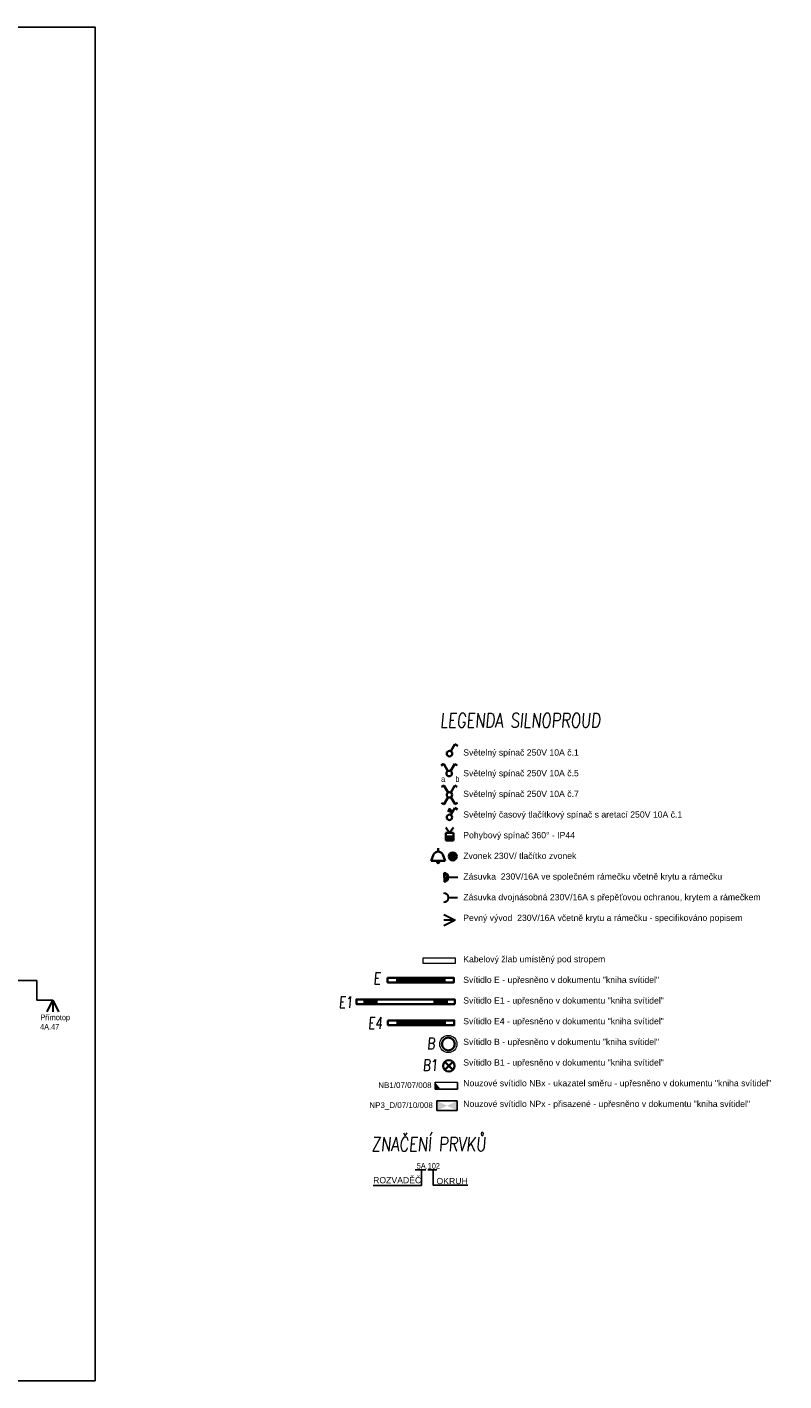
# Model space of a CAD drawing. Header units: millimetres. Extents: x 373037 to 693665, y 214892 to 273272.
# Tile 8 of 56: x 398426 to 411664, y 249592 to 273272. Entities that reach past the tile are written whole.
import ezdxf
from ezdxf.enums import TextEntityAlignment as Align

# ---------------------------------------------------------------- set-up
doc = ezdxf.new("R2010")
doc.units = ezdxf.units.MM
doc.header["$LTSCALE"] = 100
doc.layers.get('0').update_dxf_attribs({"linetype": 'CONTINUOUS'})
for name, color, linetype, lineweight in [('2DE_OBL', 91, 'CONTINUOUS', 35), ('2DE_OBL_L1', 91, 'CONTINUOUS', 35), ('CAT_SLN-OSV_POPIS', 7, 'CONTINUOUS', 30), ('CP_DETAL', 33, 'CONTINUOUS', 18), ('E_NOUZOVÉ+PP OSVĚTLENÍ', 60, 'CONTINUOUS', 25), ('E_VEDENÍ SILNOPROUD', 50, 'CONTINUOUS', 25), ('E_VYPINACE', 170, 'CONTINUOUS', 35), ('E_ZÁSUVKY POPIS', 111, 'CONTINUOUS', 30), ('E_ZÁSUVKY-DVOJITE', 7, 'CONTINUOUS', 30), ('E_ŽLABY', 40, 'CONTINUOUS', 15), ('JEDNODUCHÁ ZÁSUVKA', 1, 'CONTINUOUS', 200), ('U1 LIGHTING', 10, 'CONTINUOUS', 35)]:
    doc.layers.add(name, color=color, linetype=linetype, lineweight=lineweight)
for name, color, linetype in [('BEZPECNOSTNE SVETLA', 80, 'CONTINUOUS'), ('E_LEGENDA SILNOPROUD', 252, 'CONTINUOUS'), ('E_RÁM', 253, 'CONTINUOUS'), ('GC3_MEP_E_LV_SECURITY LIGHT', 80, 'CONTINUOUS'), ('PIKTOGRAMY', 210, 'CONTINUOUS'), ('PRIPOJKA 230V', 1, 'CONTINUOUS'), ('ŽLAB', 7, 'CONTINUOUS')]:
    doc.layers.add(name, color=color, linetype=linetype)
doc.styles.add('ARIAL', font='arial.ttf')
doc.styles.add('CP_ATTR', font='ROMANS.SHX')
doc.styles.add('CS-ROMANS', font='romans.shx', dxfattribs={"width": 0.75, "oblique": 5})
doc.styles.get("Standard").update_dxf_attribs({"font": 'arial.ttf'})
doc.styles.add('V+P_01_B3_E_FP_001$0$BLOCK', font='romans.shx', dxfattribs={"width": 0.8})

# ---------------------------------------------------------------- blocks, each defined once
blk = doc.blocks.new('*U28', base_point=(57391, -22719))
at = {"lineweight": 30, "ltscale": 0.1}
for p, q in [((57291, -22519), (57391, -22719)), ((57391, -22719), (57391, -22519)), ((57391, -22719), (57491, -22519))]:
    blk.add_line(p, q, dxfattribs=at)
blk = doc.blocks.new('pripojka 230V')
at = {"layer": 'PRIPOJKA 230V', "color": 1, "xscale": -1}
blk.add_blockref('*U28', (0, -2, -40), dxfattribs=at)
blk = doc.blocks.new('*U30')
at = {"color": 0, "linetype": 'ByBlock'}
for p, q in [((24, 249.57), (96, 374.28)), ((96, 374.28), (143.56, 346.82))]:
    blk.add_line(p, q, dxfattribs=at)
blk.add_circle((0, 208), 48, dxfattribs=at)
blk = doc.blocks.new('prepinas-svetel-jednoduchy')
at = {"layer": 'E_VYPINACE', "rotation": 89.99999999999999}
blk.add_blockref('*U30', (208, 2), dxfattribs=at)
blk = doc.blocks.new('*U26')
at = {"color": 0, "linetype": 'ByBlock'}
for p, q in [((-96, 374.28), (-137.57, 350.28)), ((-24, 249.57), (-96, 374.28)), ((24, 249.57), (96, 374.28)), ((96, 374.28), (137.57, 350.28))]:
    blk.add_line(p, q, dxfattribs=at)
blk.add_circle((0, 208), 48, dxfattribs=at)
blk = doc.blocks.new('prepinac-dvojity-svetelny')
at = {"layer": 'E_VYPINACE'}
blk.add_blockref('*U26', (-1, -183), dxfattribs=at)
at = {"layer": 'CAT_SLN-OSV_POPIS', "width": 0.8}
for s, p in [('a', (-142, -122)), ('b', (108, -122))]:
    blk.add_text(s, height=100, dxfattribs=at).set_placement(p)
blk = doc.blocks.new('*U24')
at = {"color": 0, "linetype": 'ByBlock'}
for p, q in [((24, 249.57), (96, 374.28)), ((96, 374.28), (143.56, 346.82))]:
    blk.add_line(p, q, dxfattribs=at)
blk.add_circle((0, 208), 48, dxfattribs=at)
blk = doc.blocks.new('tlacitko_prepinac_svetla')
at = {"layer": 'E_VYPINACE'}
for points in [[(16875, 8774), (16940, 8744)], [(16888, 8798), (16951, 8769)], [(16930, 8722), (16960, 8787)]]:
    blk.add_lwpolyline(points, dxfattribs=at)
at = {"layer": 'E_VYPINACE', "rotation": 180}
blk.add_blockref('*U24', (16937, 9090), dxfattribs=at)
blk = doc.blocks.new('*U32', base_point=(28429, 5840))
at = {"linetype": 'ByBlock'}
blk.add_hatch(color=0, dxfattribs=at).paths.add_polyline_path([(28362, 5840), (28497, 5840), (28497, 5772), (28362, 5772)])
at = {"color": 0, "linetype": 'ByBlock'}
for p, q in [((28429, 5907), (28362, 5997)), ((28429, 5907), (28497, 5997)), ((28362, 5907), (28497, 5907)), ((28362, 5772), (28362, 5907)), ((28362, 5840), (28497, 5840)), ((28497, 5772), (28362, 5772)), ((28497, 5907), (28497, 5772))]:
    blk.add_line(p, q, dxfattribs=at)
blk = doc.blocks.new('pohybove-cidlo-svetla')
at = {"layer": 'E_VYPINACE', "rotation": 180}
blk.add_blockref('*U32', (-1, 30), dxfattribs=at)
blk = doc.blocks.new('A$C3423193F')
at = {"color": 1, "linetype": 'ByBlock'}
for p, q in [((80, 240), (0, 240)), ((80, 240), (160, 240)), ((80, 160), (80, 0))]:
    blk.add_line(p, q, dxfattribs=at)
for radius in [80, 45.2]:
    blk.add_arc((80, 240), radius, 180, 0, dxfattribs=at)
blk = doc.blocks.new('zasuvka_jednoducha')
at = {"color": 1, "lineweight": 30}
blk.add_line((19281, 12983), (19281, 13143), dxfattribs=at)
blk.add_arc((19281, 12903), 80, 0, 180, dxfattribs=at)
blk = doc.blocks.new('svetelný křížový spínač')
at = {"layer": 'E_VYPINACE', "linetype": 'ByBlock'}
for p, q in [((31, 344), (-11, 320)), ((103, 220), (31, 344)), ((151, 220), (223, 344)), ((223, 344), (264, 320)), ((31, 13), (-10, 37)), ((103, 138), (31, 13)), ((153, 141), (225, 16)), ((225, 16), (266, 40))]:
    blk.add_line(p, q, dxfattribs=at)
blk.add_circle((127, 178), 48, dxfattribs=at)
blk = doc.blocks.new('2DELLI009_CZ')
for p, q in [((-0.5, 0.1), (-0.5, -0.1)), ((-0.5, 0), (0.5, 0)), ((0.5, 0.1), (0.5, -0.1))]:
    blk.add_line(p, q)
blk.add_lwpolyline([(-0.7, 0.2), (0.7, 0.2), (0.7, -0.2), (-0.7, -0.2)], close=True)
at = {"linetype": 'ByBlock', "style": 'CP_ATTR', "flags": 9}
for tag, p in [('NAME', (-0.092, -0.018)), ('GROUP', (-0.092, -0.018)), ('NUMBER', (-0.092, -0.018)), ('PRODUCER', (-0.092, -0.018)), ('ARTICLE', (-0.092, -0.018)), ('CHARACTER', (-0.092, -0.018)), ('VOLTAGE', (-0.092, -0.019)), ('WEIGHT', (-0.092, -0.018)), ('OTHER', (-0.092, -0.018)), ('PRODUCT-TYPE', (-0.092, -0.019)), ('ORDER-NO', (-0.092, -0.019)), ('POWER', (-0.092, -0.019))]:
    blk.add_attdef(tag, text='', height=0.00005, dxfattribs=at).set_placement(p, align=Align.MIDDLE_LEFT)
blk = doc.blocks.new('V+P_01_B3_E_FP_001$0$E-LI-35')
at = {"layer": 'E_NOUZOVÉ+PP OSVĚTLENÍ', "linetype": 'ByBlock'}
for p, q in [((-10.9, -1.9), (10.9, -1.9)), ((-10.9, -12.1), (-10.9, -1.9)), ((-10.9, -12.1), (10.9, -12.1)), ((10.9, -1.9), (10.9, -12.1))]:
    blk.add_line(p, q, dxfattribs=at)
at = {"layer": 'E_NOUZOVÉ+PP OSVĚTLENÍ'}
blk.add_solid([(-10.9, -12.1), (-10.9, -1.9), (10.9, -1.9), (10.9, -12.1)], dxfattribs=at)
at = {"layer": 'E_NOUZOVÉ+PP OSVĚTLENÍ', "style": 'V+P_01_B3_E_FP_001$0$BLOCK', "width": 0.8, "flags": 8}
for tag, p in [('DIVERS.1', (-17.9, -2.1)), ('DIVERS.2', (-16.4, -12))]:
    blk.add_attdef(tag, text='', height=7.25, dxfattribs=at).set_placement(p, align=Align.RIGHT)
at = {"layer": 'E_NOUZOVÉ+PP OSVĚTLENÍ', "style": 'V+P_01_B3_E_FP_001$0$BLOCK', "width": 0.8}
for tag, p, height, flags in [('BLOCKNAME', (-6.8, -1.4), 2.54, 3), ('LEISTUNG', (13.3, -12), 7.25, 8)]:
    blk.add_attdef(tag, p, '', height=height, dxfattribs=dict(at, flags=flags))
blk.add_attdef('STROMKREIS', text='', height=7.25, dxfattribs=at).set_placement((-11.8, -23.8), align=Align.BOTTOM_CENTER)
blk = doc.blocks.new('*U315')
at = {"layer": 'GC3_MEP_E_LV_SECURITY LIGHT', "xscale": 16.54563019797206, "yscale": 16.54563022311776, "zscale": 16.54563022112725}
blk.add_blockref('V+P_01_B3_E_FP_001$0$E-LI-35', (0, 116), dxfattribs=at)
at = {"layer": 'PIKTOGRAMY', "style": 'ARIAL'}
blk.add_attdef('PIKTOGRAM', (162, -40), '', height=100, dxfattribs=at)
blk = doc.blocks.new('*U316')
at = {"layer": 'GC3_MEP_E_LV_SECURITY LIGHT', "linetype": 'ByBlock'}
for p, q in [((135, 59), (-255, 61)), ((-255, 61), (-255, -59)), ((135, -61), (135, 59)), ((-255, -59), (135, -61))]:
    blk.add_line(p, q, dxfattribs=at)
at = {"layer": 'GC3_MEP_E_LV_SECURITY LIGHT'}
blk.add_solid([(-255, 61), (-255, -59), (-158, -60)], dxfattribs=at)
at = {"layer": 'BEZPECNOSTNE SVETLA', "style": 'ARIAL'}
blk.add_attdef('BEZ.SV', (52, -54), '', height=100, dxfattribs=at)
blk = doc.blocks.new('2DELLI018_CZ')
for p, q in [((-0.6, 0), (-0.4, 0)), ((-0.5, 0.1), (-0.5, -0.1)), ((0.4, 0), (0.6, 0)), ((0.5, 0.1), (0.5, -0.1))]:
    blk.add_line(p, q)
blk.add_lwpolyline([(-0.7, 0.2), (0.7, 0.2), (0.7, -0.2), (-0.7, -0.2)], close=True)
at = {"linetype": 'ByBlock', "style": 'CP_ATTR', "flags": 9}
for tag, p in [('NAME', (-0.092, -0.018)), ('GROUP', (-0.092, -0.018)), ('NUMBER', (-0.092, -0.018)), ('PRODUCER', (-0.092, -0.018)), ('ARTICLE', (-0.092, -0.018)), ('CHARACTER', (-0.092, -0.018)), ('VOLTAGE', (-0.092, -0.019)), ('WEIGHT', (-0.092, -0.018)), ('OTHER', (-0.092, -0.018)), ('PRODUCT-TYPE', (-0.092, -0.019)), ('ORDER-NO', (-0.092, -0.019)), ('POWER', (-0.092, -0.019))]:
    blk.add_attdef(tag, text='', height=0.00005, dxfattribs=at).set_placement(p, align=Align.MIDDLE_LEFT)
blk = doc.blocks.new('E')
at = {"layer": 'U1 LIGHTING', "style": 'CS-ROMANS', "oblique": 5, "width": 0.75}
blk.add_text('E', height=200, dxfattribs=at).set_placement((229480, 21709))
blk = doc.blocks.new('E1')
at = {"layer": 'U1 LIGHTING', "style": 'CS-ROMANS', "oblique": 5, "width": 0.75}
blk.add_text('E1', height=200, dxfattribs=at).set_placement((229480, 21709))
blk = doc.blocks.new('2DELPH010_CZ')
blk.add_ellipse((0, 0), major_axis=(-0.053, 0.053), ratio=1, start_param=3.926991, end_param=10.210176)
at = {"layer": 'CP_DETAL'}
blk.add_ellipse((0, 0), major_axis=(-0.0707, 0.0707), ratio=1, start_param=3.926991, end_param=10.210176, dxfattribs=at)
at = {"linetype": 'ByBlock', "style": 'CP_ATTR', "flags": 9}
for tag in ['NAME', 'GROUP', 'NUMBER', 'PRODUCER', 'ARTICLE', 'PRODUCT-TYPE', 'ORDER-NO', 'CHARACTER', 'POWER', 'VOLTAGE', 'WEIGHT', 'OTHER']:
    blk.add_attdef(tag, text='', height=0.00000005, dxfattribs=at).set_placement((0, 0), align=Align.MIDDLE_LEFT)
blk = doc.blocks.new('B')
at = {"layer": 'U1 LIGHTING', "style": 'CS-ROMANS', "oblique": 5, "width": 0.75}
blk.add_text('B', height=200, dxfattribs=at).set_placement((229480, 21709))
blk = doc.blocks.new('E4')
at = {"layer": 'U1 LIGHTING', "style": 'CS-ROMANS', "oblique": 5, "width": 0.75}
blk.add_text('E4', height=200, dxfattribs=at).set_placement((229480, 21709))
blk = doc.blocks.new('2DELLI_01_CZ')
for p, q in [((-0.35, 0.35), (0.35, -0.35)), ((-0.35, -0.35), (0.35, 0.35))]:
    blk.add_line(p, q)
blk.add_circle((0, 0), 0.5)
at = {"linetype": 'ByBlock', "style": 'CP_ATTR', "flags": 9}
for tag in ['NAME', 'GROUP', 'NUMBER', 'PRODUCER', 'ARTICLE', 'PRODUCT-TYPE', 'ORDER-NO', 'CHARACTER', 'POWER', 'VOLTAGE', 'WEIGHT', 'OTHER']:
    blk.add_attdef(tag, text='', height=0.00005, dxfattribs=at).set_placement((-0.09, -0.02), align=Align.MIDDLE_LEFT)
blk = doc.blocks.new('B1')
at = {"layer": 'U1 LIGHTING', "style": 'CS-ROMANS', "oblique": 5, "width": 0.75}
blk.add_text('B1', height=200, dxfattribs=at).set_placement((229480, 21709))
blk = doc.blocks.new('CPEL_3386')
blk.add_hatch(color=256).paths.add_polyline_path([(-0.2, 0, 1), (0.2, 0, 1)])
for radius in [0.35, 0.2]:
    blk.add_circle((0, 0), radius)
at = {"linetype": 'ByBlock', "style": 'CP_ATTR', "flags": 9}
for tag in ['NAME', 'GROUP', 'NUMBER', 'PRODUCER', 'ARTICLE', 'PRODUCT-TYPE', 'ORDER-NO', 'CHARACTER', 'POWER', 'VOLTAGE', 'WEIGHT', 'OTHER']:
    blk.add_attdef(tag, text='', height=0.00005, dxfattribs=at).set_placement((-0.09, -0.02), align=Align.MIDDLE_LEFT)
blk = doc.blocks.new('CPEL_1003')
for p, q in [((0, 0), (0, -0.3)), ((-0.4, -0.55), (-0.6, -1.1)), ((-0.6, -1.1), (0.6, -1.1)), ((0.4, -0.55), (0.6, -1.1))]:
    blk.add_line(p, q)
blk.add_circle((0, -1.2), 0.1)
blk.add_arc((0, -0.75), 0.445, 25.9892, 154.0108)
at = {"linetype": 'ByBlock', "style": 'CP_ATTR', "flags": 9}
for tag in ['NAME', 'GROUP', 'NUMBER', 'PRODUCER', 'ARTICLE', 'PRODUCT-TYPE', 'ORDER-NO', 'CHARACTER', 'POWER', 'VOLTAGE', 'WEIGHT', 'OTHER']:
    blk.add_attdef(tag, text='', height=0.00005, dxfattribs=at).set_placement((-0.09, -0.02), align=Align.MIDDLE_LEFT)
blk = doc.blocks.new('*U317')
for p, q in [((0, -50), (0, 50)), ((0, 50), (556, 50)), ((556, 50), (556, -50)), ((556, -50), (0, -50))]:
    blk.add_line(p, q)
at = {"style": 'CP_ATTR', "flags": 9}
for tag in ['NAME', 'PRODUCER', 'PRODUCT-TYPE', 'ARTICLE', 'FLOW', 'NUMBER', 'SYSTEM', 'FORM', 'SIZE', 'OTHER']:
    blk.add_attdef(tag, (0, 0), '', height=0.0001, dxfattribs=at)

msp = doc.modelspace()

# ---------------------------------------------------------------- linework, layer by layer
at = {"layer": 'E_LEGENDA SILNOPROUD'}
for points in [[(405323, 253282), (405323, 253011), (404478, 253011)], [(405214, 253285), (405402, 253285)], [(405434, 253287), (405594, 253287)], [(405529, 253287), (405529, 253014), (406137, 253014)]]:
    msp.add_lwpolyline(points, dxfattribs=at)
at = {"layer": 'E_RÁM', "color": 252, "true_color": 0x939598}
msp.add_lwpolyline([(399617, 249592), (373037, 249592), (373037, 273272), (399617, 273272)], close=True, dxfattribs=at)
at = {"layer": 'E_VEDENÍ SILNOPROUD'}
for p, q in [((394464, 256595), (398596, 256595)), ((398596, 256595), (398596, 256252)), ((398596, 256252), (398877, 256252, -40))]:
    msp.add_line(p, q, dxfattribs=at)

# ---------------------------------------------------------------- block references
msp.add_blockref('E1', (174395, 234409))
at = {"layer": '2DE_OBL', "xscale": 1228.571428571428, "yscale": 200, "zscale": 1000, "rotation": 180}
msp.add_blockref('2DELLI018_CZ', (405046, 256224), dxfattribs=at)
at = {"layer": '2DE_OBL'}
for name, p, xscale, yscale, zscale in [('2DELPH010_CZ', (405794, 255485), 1500, 1500, 252.5252525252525), ('2DELLI_01_CZ', (405803, 255104), 200, 200, 100)]:
    msp.add_blockref(name, p, dxfattribs=dict(at, xscale=xscale, yscale=yscale, zscale=zscale))
at = {"layer": '2DE_OBL_L1', "xscale": 828.5714285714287, "yscale": 200, "zscale": 1000}
for p in [(405313, 256601), (405318, 255857)]:
    msp.add_blockref('2DELLI009_CZ', p, dxfattribs=at)
at = {"layer": 'E_NOUZOVÉ+PP OSVĚTLENÍ'}
ref = msp.add_blockref('*U316', (405818, 254754), dxfattribs=at)
ref.add_attrib('BEZ.SV', 'NB1/07/07/008', (404569, 254715), dxfattribs={"layer": 'BEZPECNOSTNE SVETLA', "height": 100, "style": 'ARIAL'})
ref = msp.add_blockref('*U315', (405771, 254405), dxfattribs=at)
ref.add_attrib('PIKTOGRAM', 'NP3_D/07/10/008', (404413, 254366), dxfattribs={"layer": 'PIKTOGRAMY', "height": 100, "style": 'ARIAL'})
at = {"layer": 'E_VYPINACE'}
for name, p, rotation in [('prepinas-svetel-jednoduchy', (405812, 260563), 270), ('tlacitko_prepinac_svetla', (422750, 268332), 180), ('pohybove-cidlo-svetla', (405814, 259143), 180)]:
    msp.add_blockref(name, p, dxfattribs=dict(at, rotation=rotation))
for name, p in [('prepinac-dvojity-svetelny', (405810, 260192)), ('svetelný křížový spínač', (405686, 259664))]:
    msp.add_blockref(name, p, dxfattribs=at)
at = {"layer": 'E_VYPINACE', "xscale": 200, "yscale": 200, "zscale": 200}
for name, p in [('CPEL_1003', (405616, 258911)), ('CPEL_3386', (405871, 258766))]:
    msp.add_blockref(name, p, dxfattribs=at)
at = {"layer": 'E_ZÁSUVKY-DVOJITE', "rotation": 90}
msp.add_blockref('A$C3423193F', (405959, 258321), dxfattribs=at)
at = {"layer": 'E_ŽLABY', "rotation": 180}
msp.add_blockref('*U317', (405912, 256944), dxfattribs=at)
at = {"layer": 'E_ŽLABY'}
for name, p in [('E4', (174908, 234043)), ('B', (175942, 233685)), ('B1', (175864, 233306))]:
    msp.add_blockref(name, p, dxfattribs=at)
at = {"layer": 'JEDNODUCHÁ ZÁSUVKA', "color": 1, "rotation": 270}
msp.add_blockref('zasuvka_jednoducha', (392812, 277327), dxfattribs=at)
at = {"layer": 'U1 LIGHTING'}
msp.add_blockref('E', (175004, 234824), dxfattribs=at)
at = {"layer": 'ŽLAB'}
for p, rotation in [((405914, 257653), 90), ((398877, 256248), 180)]:
    msp.add_blockref('pripojka 230V', p, dxfattribs=dict(at, rotation=rotation))

# ---------------------------------------------------------------- texts
at = {"layer": 'E_LEGENDA SILNOPROUD', "style": 'CS-ROMANS', "oblique": 5, "width": 0.75}
for s, p in [('LEGENDA SILNOPROUD', (405648, 261020)), ('ZNAČENÍ PRVKŮ', (404450, 253608))]:
    msp.add_text(s, height=250, dxfattribs=at).set_placement(p)
at = {"layer": 'E_LEGENDA SILNOPROUD', "attachment_point": 1}
for s, insert, char_height in [('Světelný spínač 250V 10A č.1\\P\\PSvětelný spínač 250V 10A č.5\\P\\PSvětelný spínač 250V 10A č.7\\P\\PSvětelný časový tlačítkový spínač s aretací 250V 10A č.1\\P\\PPohybový spínač 360° - IP44\\P\\PZvonek 230V/ tlačítko zvonek\\P\\PZásuvka  230V/16A ve společném rámečku včetně krytu a rámečku\\P\\PZásuvka dvojnásobná 230V/16A s přepěťovou ochranou, krytem a rámečkem\\P\\PPevný vývod  230V/16A včetně krytu a rámečku - specifikováno popisem\\P\\P \\P\\PKabelový žlab umístěný pod stropem \\P\\PSvítidlo E - upřesněno v dokumentu "kniha svítidel"\\P\\PSvítidlo E1 - upřesněno v dokumentu "kniha svítidel"\\P\\PSvítidlo E4 - upřesněno v dokumentu "kniha svítidel"\\P\\PSvítidlo B - upřesněno v dokumentu "kniha svítidel"\\P\\PSvítidlo B1 - upřesněno v dokumentu "kniha svítidel"\\P\\PNouzové svítidlo NBx - ukazatel směru - upřesněno v dokumentu "kniha svítidel"\\P\\PNouzové svítidlo NPx - přisazené - upřesněno v dokumentu "kniha svítidel"', (406055, 260638), 108.42), ('ROZVADĚČ', (404479, 253158), 108.4), ('OKRUH', (405587, 253143), 108.4)]:
    msp.add_mtext_dynamic_manual_height_columns(s, width=9809.65, gutter_width=12.5, heights=[0], dxfattribs=dict(at, insert=insert, char_height=char_height))
at = {"layer": 'E_ZÁSUVKY POPIS', "width": 0.8}
for s, p in [('Přímotop', (398659, 255901)), ('4A.47', (398654, 255735)), (' 5A.102', (405206, 253303))]:
    msp.add_text(s, height=100, dxfattribs=at).set_placement(p)

doc.saveas('drawing.dxf')
